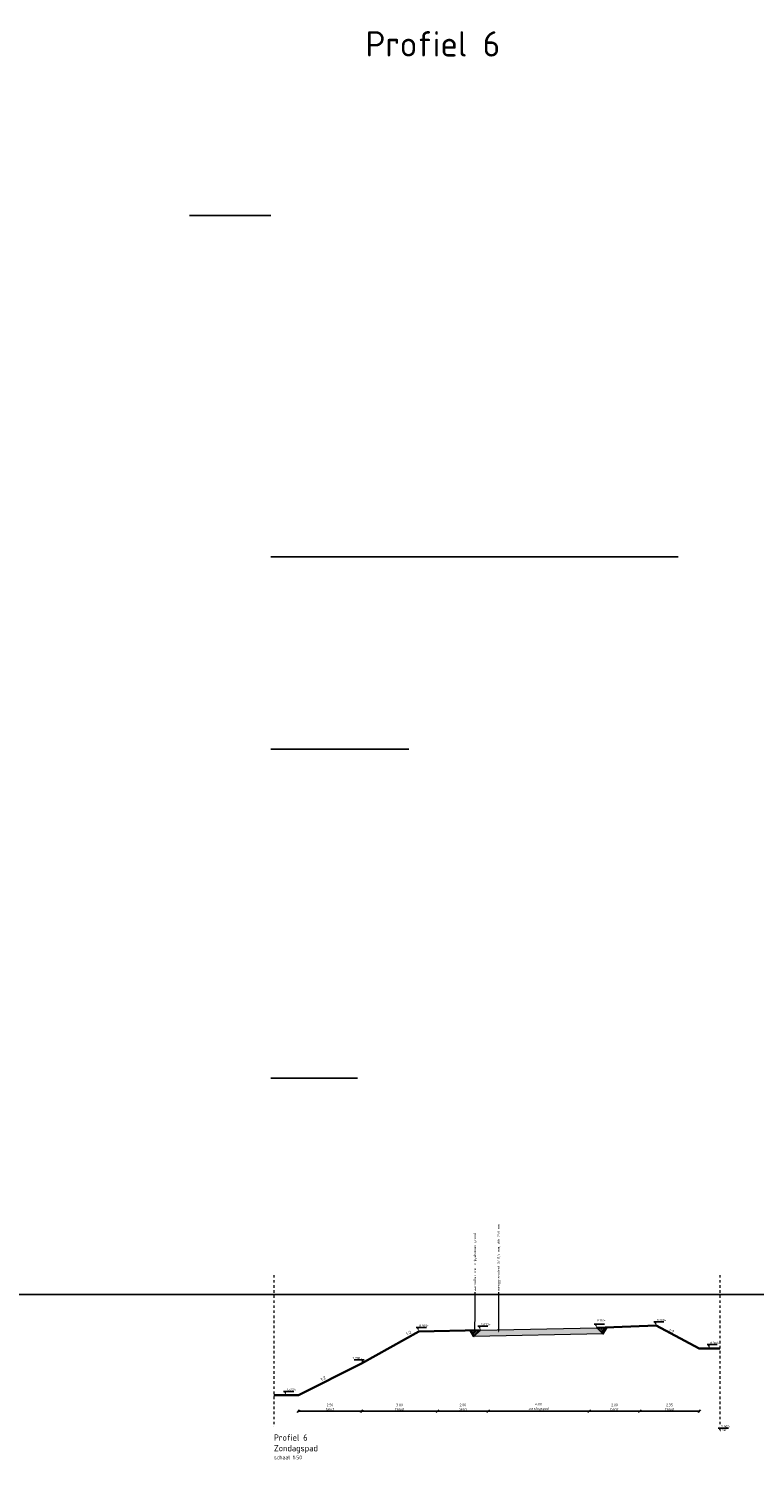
# Model space of a CAD drawing. Header units: metres. Extents: x 133 to 690, y 59 to 257.
# Tile 34 of 84: x 344 to 373, y 86 to 142. Entities that reach past the tile are written whole.
import ezdxf
from ezdxf import colors
from ezdxf.entities.mleader import LeaderData, LeaderLine
from ezdxf.math import Vec2, Vec3

# ---------------------------------------------------------------- set-up
doc = ezdxf.new("R2010")
doc.units = ezdxf.units.M
doc.header["$LTSCALE"] = 0.05
doc.linetypes.add('HIDDEN', pattern=[9.525, 6.35, -3.175])
doc.linetypes.add('XX-AFBREEK', pattern=[7, 4, -1, 1, -1])
for name, color, linetype, lineweight in [('N-WE-GW-GRONDWERKLIJN-GD', 1, 'Continuous', 30), ('N-WE-GW-MAAIVELD-GD', 90, 'HIDDEN', 35), ('N-WE-GW-SROND-AANVULLEN-AD-50', 11, 'Continuous', 18), ('N-WE-VH-VERHARDING_FUNDERING-AD-20', 10, 'Continuous', 18), ('N-WE-VH-VERHARDING_FUNDERING-GD', 1, 'Continuous', 15), ('X-XX-AL-AANPIJLING-T18', 10, 'Continuous', 15), ('X-XX-AL-AFBREEKLIJN-G', 7, 'XX-AFBREEK', 20), ('X-XX-AL-PEILMAAT-SD', 7, 'Continuous', 25), ('X-XX-AL-T18', 10, 'Continuous', 15), ('X-XX-AL-T25', 7, 'Continuous', 25)]:
    doc.layers.add(name, color=color, linetype=linetype, lineweight=lineweight)
doc.layers.add('TL00_HULPLAAG', color=211, linetype='Continuous', plot=False)
doc.layers.add('TM00_MAATVOERING', color=1, linetype='Continuous')
doc.styles.add('NLCS-ISO', font='NLCS-ISO.ttf')
doc.styles.add('NLCS-ISO-M200-T25', font='NLCS-ISO.ttf', dxfattribs={"height": 0.5})
doc.styles.add('NLCS-ISO-M50-T18', font='NLCS-ISO.ttf', dxfattribs={"height": 0.09})
doc.styles.add('NLCS-ISO-M50-T25', font='NLCS-ISO.ttf', dxfattribs={"height": 0.125})
doc.linetypes.add('GW-MAAIVELD', pattern='A,12,[40,NLCS.SHX,S=1,R=0,X=0,Y=-0.5],12', length=24)
doc.dimstyles.new('NLCS RODOR-DIM-050', dxfattribs={"dimscale": 0.05, "dimtxt": 2, "dimasz": 2, "dimexe": 1.25, "dimexo": 0.625, "dimtad": 1, "dimzin": 1, "dimdsep": 46, "dimtxsty": 'NLCS-ISO', "dimblk": 'OBLIQUE', "dimcen": 0, "dimse1": 1, "dimse2": 1, "dimclrd": 256, "dimclre": 1, "dimclrt": 256, "dimadec": 0, "dimazin": 0, "dimtfac": 1, "dimtmove": 2, "dimatfit": 3, "dimfxl": 1, "dimtolj": 1, "dimtzin": 0, "dimlwd": -1, "dimlwe": -1, "dimarcsym": 0})
pattern_1 = [(45, (0, 0), (-0.035355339, 0.035355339), [])]

# ---------------------------------------------------------------- blocks, each defined once
blk = doc.blocks.new('SAL-PEILMAAT_INFRACAD_R01-SOD')
blk.add_line((-2, 3), (6, 3))
blk.add_solid([(-2, 3), (0, 3), (0, 0)])
at = {"style": 'NLCS-ISO'}
for tag, p in [('...', (0.4, 3.4)), ('REF', (0.4, 0.8))]:
    blk.add_attdef(tag, p, '', height=1.8, dxfattribs=at)
blk = doc.blocks.new('SAL-PEILMAAT_INFRACAD_H01-SOD')
blk.add_line((-2, 3), (6, 3))
blk.add_solid([(-2, 3), (0, 3), (0, 0)])
at = {"style": 'NLCS-ISO'}
blk.add_attdef('...', (0.4, 3.4), '', height=1.8, dxfattribs=at)
blk = doc.blocks.new('_Oblique')
at = {"color": 0, "linetype": 'ByBlock', "lineweight": -2}
blk.add_line((-0.5, -0.5), (0.5, 0.5), dxfattribs=at)
blk = doc.blocks.new('*D90')
at = {"layer": 'Defpoints', "color": 0, "transparency": 16777216}
for p in [(355.005, 87.694), (357.505, 87.694), (357.505, 87.694)]:
    blk.add_point(p, dxfattribs=at)
at = {"layer": 'TM00_MAATVOERING', "transparency": 16777216}
blk.add_line((355.005, 87.694), (357.505, 87.694), dxfattribs=at)
at = {"layer": 'TM00_MAATVOERING', "transparency": 16777216, "xscale": 0.1, "yscale": 0.1, "zscale": 0.1, "rotation": 180}
blk.add_blockref('_Oblique', (355.005, 87.694), dxfattribs=at)
at = {"layer": 'TM00_MAATVOERING', "transparency": 16777216, "xscale": 0.1, "yscale": 0.1, "zscale": 0.1}
blk.add_blockref('_Oblique', (357.505, 87.694), dxfattribs=at)
at = {"layer": 'TM00_MAATVOERING', "transparency": 16777216, "insert": (356.255, 87.858), "char_height": 0.1, "attachment_point": 5, "style": 'NLCS-ISO'}
blk.add_mtext('\\A1;2.50\\Ptalud', dxfattribs=at)
blk = doc.blocks.new('*D91')
at = {"layer": 'Defpoints', "color": 0, "transparency": 16777216}
for p in [(357.505, 87.694), (360.505, 87.694), (360.505, 87.694)]:
    blk.add_point(p, dxfattribs=at)
at = {"layer": 'TM00_MAATVOERING', "transparency": 16777216}
blk.add_line((357.505, 87.694), (360.505, 87.694), dxfattribs=at)
at = {"layer": 'TM00_MAATVOERING', "transparency": 16777216, "xscale": 0.1, "yscale": 0.1, "zscale": 0.1, "rotation": 180}
blk.add_blockref('_Oblique', (357.505, 87.694), dxfattribs=at)
at = {"layer": 'TM00_MAATVOERING', "transparency": 16777216, "xscale": 0.1, "yscale": 0.1, "zscale": 0.1}
blk.add_blockref('_Oblique', (360.505, 87.694), dxfattribs=at)
at = {"layer": 'TM00_MAATVOERING', "transparency": 16777216, "insert": (359.005, 87.858), "char_height": 0.1, "attachment_point": 5, "style": 'NLCS-ISO'}
blk.add_mtext('\\A1;3.00\\Ptalud', dxfattribs=at)
blk = doc.blocks.new('*D92')
at = {"layer": 'Defpoints', "color": 0, "transparency": 16777216}
for p in [(360.505, 87.694), (362.505, 87.694), (362.505, 87.694)]:
    blk.add_point(p, dxfattribs=at)
at = {"layer": 'TM00_MAATVOERING', "transparency": 16777216}
blk.add_line((360.505, 87.694), (362.505, 87.694), dxfattribs=at)
at = {"layer": 'TM00_MAATVOERING', "transparency": 16777216, "xscale": 0.1, "yscale": 0.1, "zscale": 0.1, "rotation": 180}
blk.add_blockref('_Oblique', (360.505, 87.694), dxfattribs=at)
at = {"layer": 'TM00_MAATVOERING', "transparency": 16777216, "xscale": 0.1, "yscale": 0.1, "zscale": 0.1}
blk.add_blockref('_Oblique', (362.505, 87.694), dxfattribs=at)
at = {"layer": 'TM00_MAATVOERING', "transparency": 16777216, "insert": (361.505, 87.858), "char_height": 0.1, "attachment_point": 5, "style": 'NLCS-ISO'}
blk.add_mtext('\\A1;2.00\\Pberm', dxfattribs=at)
blk = doc.blocks.new('*D93')
at = {"layer": 'Defpoints', "color": 0, "transparency": 16777216}
for p in [(362.505, 87.694), (366.505, 87.694), (366.505, 87.694)]:
    blk.add_point(p, dxfattribs=at)
at = {"layer": 'TM00_MAATVOERING', "transparency": 16777216}
blk.add_line((362.505, 87.694), (366.505, 87.694), dxfattribs=at)
at = {"layer": 'TM00_MAATVOERING', "transparency": 16777216, "xscale": 0.1, "yscale": 0.1, "zscale": 0.1, "rotation": 180}
blk.add_blockref('_Oblique', (362.505, 87.694), dxfattribs=at)
at = {"layer": 'TM00_MAATVOERING', "transparency": 16777216, "xscale": 0.1, "yscale": 0.1, "zscale": 0.1}
blk.add_blockref('_Oblique', (366.505, 87.694), dxfattribs=at)
at = {"layer": 'TM00_MAATVOERING', "transparency": 16777216, "insert": (364.505, 87.873), "char_height": 0.1, "attachment_point": 5, "style": 'NLCS-ISO'}
blk.add_mtext('\\A1;4.00\\Pzondagspad', dxfattribs=at)
blk = doc.blocks.new('*D94')
at = {"layer": 'Defpoints', "color": 0, "transparency": 16777216}
for p in [(366.505, 87.694), (368.505, 87.694), (368.505, 87.694)]:
    blk.add_point(p, dxfattribs=at)
at = {"layer": 'TM00_MAATVOERING', "transparency": 16777216}
blk.add_line((366.505, 87.694), (368.505, 87.694), dxfattribs=at)
at = {"layer": 'TM00_MAATVOERING', "transparency": 16777216, "xscale": 0.1, "yscale": 0.1, "zscale": 0.1, "rotation": 180}
blk.add_blockref('_Oblique', (366.505, 87.694), dxfattribs=at)
at = {"layer": 'TM00_MAATVOERING', "transparency": 16777216, "xscale": 0.1, "yscale": 0.1, "zscale": 0.1}
blk.add_blockref('_Oblique', (368.505, 87.694), dxfattribs=at)
at = {"layer": 'TM00_MAATVOERING', "transparency": 16777216, "insert": (367.505, 87.858), "char_height": 0.1, "attachment_point": 5, "style": 'NLCS-ISO'}
blk.add_mtext('\\A1;2.00\\Pberm', dxfattribs=at)
blk = doc.blocks.new('*D95')
at = {"layer": 'Defpoints', "color": 0, "transparency": 16777216}
for p in [(368.505, 87.694), (370.855, 87.694), (370.855, 87.694)]:
    blk.add_point(p, dxfattribs=at)
at = {"layer": 'TM00_MAATVOERING', "transparency": 16777216}
blk.add_line((368.505, 87.694), (370.855, 87.694), dxfattribs=at)
at = {"layer": 'TM00_MAATVOERING', "transparency": 16777216, "xscale": 0.1, "yscale": 0.1, "zscale": 0.1, "rotation": 180}
blk.add_blockref('_Oblique', (368.505, 87.694), dxfattribs=at)
at = {"layer": 'TM00_MAATVOERING', "transparency": 16777216, "xscale": 0.1, "yscale": 0.1, "zscale": 0.1}
blk.add_blockref('_Oblique', (370.855, 87.694), dxfattribs=at)
at = {"layer": 'TM00_MAATVOERING', "transparency": 16777216, "insert": (369.68, 87.858), "char_height": 0.1, "attachment_point": 5, "style": 'NLCS-ISO'}
blk.add_mtext('\\A1;2.35\\Ptalud', dxfattribs=at)

msp = doc.modelspace()

# ---------------------------------------------------------------- hatches: boundary and pattern name
at = {"layer": 'N-WE-GW-SROND-AANVULLEN-AD-50'}
h = msp.add_hatch(dxfattribs=at)
h.set_pattern_fill('AGW-WERK_AANVULLEN', color=256, scale=0.01, pattern_type=2)
h.set_pattern_definition(pattern_1)
h.paths.add_polyline_path([(362.2, 90.9), (361.798, 90.9), (361.945, 90.645)])
h = msp.add_hatch(dxfattribs=at)
h.set_pattern_fill('AGW-WERK_AANVULLEN', color=256, scale=0.01, pattern_type=2)
h.set_pattern_definition(pattern_1)
h.paths.add_polyline_path([(367.196, 91.005), (366.803, 90.991), (367.047, 90.747)])
at = {"layer": 'N-WE-VH-VERHARDING_FUNDERING-AD-20', "ltscale": 0.5}
h = msp.add_hatch(dxfattribs=at)
h.set_pattern_fill('AR-CONC', color=256, scale=0.02, angle=50)
h.set_pattern_definition([(100, (0, 0), (0.101823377, 0.101823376), [0.015, -0.165]), (45, (0, 0), (-0.13308005, 0.07544202), [0.012, -0.132]), (150.451444, (0.00849, 0.00849), (-0.03125667, 0.177265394), [0.01274804, -0.14022842]), (96.1842, (-0.03064, 0.02571), (0.162560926, 0.14223211), [0.0225, -0.2475]), (146.635635, (-0.0171, 0.03756), (-0.0290858, 0.26842879), [0.01912207, -0.21034275]), (41.184164, (-0.03064, 0.02571), (-0.0290858, 0.26842879), [0.018, -0.198]), (71, (-0.01013, 0.0346), (0.138421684, 0.03969178), [0.015, -0.165]), (16, (-0.01013, 0.0346), (-0.079819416, 0.130501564), [0.012, -0.132]), (121.451445, (0.00141, 0.03791), (0.058602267, 0.17019334), [0.01274804, -0.14022842]), (87.5, (0, 0), (-0.0494390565, 0.044659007), [0, -0.1304, 0, -0.134, 0, -0.1325]), (57.5, (0, 0), (-0.026607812, 0.091009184), [0, -0.0764, 0, -0.1274, 0, -0.0505]), (17.5, (-0.02867, -0.034166), (0.0720824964, 0.078886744), [0, -0.05, 0, -0.156, 0, -0.207]), (7.5, (-0.04152, -0.04949), (0.059635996, 0.102218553), [0, -0.065, 0, -0.1036, 0, -0.147])])
h.paths.add_polyline_path([(366.803, 90.991), (362.2, 90.9), (361.945, 90.645), (367.047, 90.747)])

# ---------------------------------------------------------------- linework, layer by layer
at = {"layer": 'N-WE-GW-GRONDWERKLIJN-GD', "flags": 128}
for points in [[(361.945, 90.645), (361.798, 90.9)], [(367.047, 90.747), (367.196, 91.005)]]:
    msp.add_lwpolyline(points, dxfattribs=at)
at = {"layer": 'N-WE-GW-MAAIVELD-GD', "linetype": 'GW-MAAIVELD', "flags": 128}
for points in [[(366.803, 90.991), (369.153, 91.076), (370.855, 90.176), (371.672, 90.176)], [(354.038, 88.326), (355.005, 88.326), (357.505, 89.576), (359.767, 90.85), (362.2, 90.9)]]:
    msp.add_lwpolyline(points, dxfattribs=at)
at = {"layer": 'N-WE-VH-VERHARDING_FUNDERING-GD', "ltscale": 0.2}
msp.add_lwpolyline([(367.047, 90.747), (361.945, 90.645), (362.2, 90.9), (366.803, 90.991)], close=True, dxfattribs=at)
at = {"layer": 'TL00_HULPLAAG', "flags": 128}
for points in [[(353.919, 134.957), (350.696, 134.957)], [(353.919, 121.457), (370.016, 121.457)], [(353.919, 113.857), (359.377, 113.857)], [(353.919, 100.857), (357.342, 100.857)], [(332.651, 92.313), (379.134, 92.313)]]:
    msp.add_lwpolyline(points, dxfattribs=at)
for points in [[(362.2, 90.9), (361.798, 90.9), (361.945, 90.645)], [(367.196, 91.005), (366.803, 90.991), (367.047, 90.747)]]:
    msp.add_lwpolyline(points, close=True, dxfattribs=at)
at = {"layer": 'X-XX-AL-AFBREEKLIJN-G', "ltscale": 0.5, "flags": 128}
for points in [[(354.038, 93.076), (354.038, 87.076)], [(371.672, 93.076), (371.672, 87.076)]]:
    msp.add_lwpolyline(points, dxfattribs=at)

# ---------------------------------------------------------------- block references
at = {"layer": 'X-XX-AL-PEILMAAT-SD', "xscale": 0.05, "yscale": 0.05, "zscale": 0.05}
for name, p, values in [('SAL-PEILMAAT_INFRACAD_H01-SOD', (359.767, 90.856), {'...': '8.980+'}), ('SAL-PEILMAAT_INFRACAD_H01-SOD', (362.2, 90.906), {'...': '9.030+'}), ('SAL-PEILMAAT_INFRACAD_H01-SOD', (369.153, 91.076), {'...': '9.200+'}), ('SAL-PEILMAAT_INFRACAD_H01-SOD', (371.264, 90.176), {'...': '8.300+'}), ('SAL-PEILMAAT_INFRACAD_H01-SOD', (354.521, 88.326), {'...': '6.450+'}), ('SAL-PEILMAAT_INFRACAD_R01-SOD', (371.704, 86.876), {'...': '5.000+', 'REF': 'Ref'})]:
    msp.add_blockref(name, p, dxfattribs=at).add_auto_attribs(values)
at = {"layer": 'X-XX-AL-PEILMAAT-SD'}
ref = msp.add_blockref('SAL-PEILMAAT_INFRACAD_H01-SOD', (366.803, 90.986), dxfattribs=dict(at, xscale=0.05, yscale=0.05, zscale=0.05))
ref.add_attrib('...', '9.110+', (366.803, 91.241), dxfattribs={"layer": '0', "height": 0.09, "style": 'NLCS-ISO'})
ref = msp.add_blockref('SAL-PEILMAAT_INFRACAD_H01-SOD', (357.505, 89.576), dxfattribs=dict(at, xscale=-0.05, yscale=0.05, zscale=0.05))
ref.add_attrib('...', '7.700+', (357.143, 89.746), dxfattribs={"layer": '0', "height": 0.09, "style": 'NLCS-ISO'})

# ---------------------------------------------------------------- texts
at = {"layer": 'TL00_HULPLAAG', "insert": (357.659, 142.237), "char_height": 1, "attachment_point": 1, "style": 'NLCS-ISO-M200-T25'}
msp.add_mtext_dynamic_manual_height_columns('Profiel 6', width=25.65383, gutter_width=2.5, heights=[0], dxfattribs=at)
at = {"layer": 'X-XX-AL-T18', "insert": (354.038, 86.776), "char_height": 0.25, "width": 5.84136, "attachment_point": 1, "style": 'NLCS-ISO-M50-T18'}
msp.add_mtext('{\\C4;Profiel 6\\PZondagspad\\P\\H0.6x;\\C3;schaal 1:50}', dxfattribs=at)
at = {"layer": 'X-XX-AL-T25', "char_height": 0.125, "attachment_point": 1, "style": 'NLCS-ISO-M50-T25'}
for insert, rotation in [((359.13, 90.734), 27.4959), ((369.574, 91.019), 335.2519), ((355.751, 88.932), 27.4959)]:
    msp.add_mtext_dynamic_manual_height_columns('\\pxi-3,l4,t4;1:2', width=0.83247, gutter_width=0.625, heights=[0], dxfattribs=dict(at, insert=insert, rotation=rotation))

# ---------------------------------------------------------------- dimensions: what is measured, and where the dimension line sits
at = {"layer": 'TM00_MAATVOERING'}
for base, p1, p2, text, picture, middle in [((357.505, 87.694), (355.005, 87.694), (357.505, 87.694), '<>\\Ptalud', '*D90', (356.255, 87.858)), ((360.505, 87.694), (357.505, 87.694), (360.505, 87.694), '<>\\Ptalud', '*D91', (359.005, 87.858)), ((362.505, 87.694), (360.505, 87.694), (362.505, 87.694), '<>\\Pberm', '*D92', (361.505, 87.858)), ((366.505, 87.694), (362.505, 87.694), (366.505, 87.694), '<>\\Pzondagspad', '*D93', (364.505, 87.873)), ((368.505, 87.694), (366.505, 87.694), (368.505, 87.694), '<>\\Pberm', '*D94', (367.505, 87.858)), ((370.855, 87.694), (368.505, 87.694), (370.855, 87.694), '<>\\Ptalud', '*D95', (369.68, 87.858))]:
    dim = msp.add_linear_dim(base=base, p1=p1, p2=p2, text=text, dimstyle='NLCS RODOR-DIM-050', dxfattribs=at)
    dim.commit()
    dim.dimension.update_dxf_attribs({"geometry": picture, "text_midpoint": middle})

# ---------------------------------------------------------------- leaders
at = {"layer": 'X-XX-AL-AANPIJLING-T18'}
ml = msp.add_multileader_mtext('Standard', dxfattribs=at)
ml.set_content('{\\C2;aanvullen met vrijgekomen grond}', color=256, style='NLCS-ISO-M50-T25')
ml.set_leader_properties(color=256, linetype='ByLayer', lineweight=-1)
ml.build(insert=Vec2(0, 0))
ml.multileader.update_dxf_attribs({"text_right_attachment_type": 5, "dogleg_length": 0.045, "arrow_head_size": 0.09})
ctx = ml.context
ctx.base_point, ctx.char_height, ctx.arrow_head_size, ctx.landing_gap_size, ctx.plane_origin, ctx.plane_x_axis, ctx.plane_y_axis = Vec3(361.991, 92.403), 0.1, 0.09, 0.045, Vec3(361.991, 88.83), Vec3(0, 1), Vec3(-1, 0)
ctx.right_attachment = 5
notes = []
notes.append((ctx, [(0, (1, 1, 0), (361.991, 92.313), (0, 1), 0.09, [(0, [(361.984, 90.77), (361.991, 91.614)], 0, [])])]))
ctx.mtext.insert, ctx.mtext.text_direction, ctx.mtext.rotation, ctx.mtext.width, ctx.mtext.flow_direction = Vec3(361.926, 92.448), Vec3(0, 1), 1.570796, 4.16489, 5
ml = msp.add_multileader_mtext('Standard', dxfattribs=at)
ml.set_content('{\\C2;menggranulaat 0/31,5 mm, dik 250 mm}', color=256, style='NLCS-ISO-M50-T25')
ml.set_leader_properties(color=256, linetype='ByLayer', lineweight=-1)
ml.build(insert=Vec2(0, 0))
ml.multileader.update_dxf_attribs({"text_right_attachment_type": 5, "dogleg_length": 0.045, "arrow_head_size": 0.09})
ctx = ml.context
ctx.base_point, ctx.char_height, ctx.arrow_head_size, ctx.landing_gap_size, ctx.plane_origin, ctx.plane_x_axis, ctx.plane_y_axis = Vec3(362.932, 92.403), 0.1, 0.09, 0.045, Vec3(362.932, 88.83), Vec3(0, 1), Vec3(-1, 0)
ctx.right_attachment = 5
notes.append((ctx, [(0, (1, 1, 0), (362.932, 92.313), (0, 1), 0.09, [(0, [(362.925, 90.77), (362.932, 91.614)], 0, [])])]))
ctx.mtext.insert, ctx.mtext.text_direction, ctx.mtext.rotation, ctx.mtext.width, ctx.mtext.flow_direction = Vec3(362.867, 92.448), Vec3(0, 1), 1.570796, 4.16489, 5
for ctx, leaders in notes:
    for number, flags, end, landing, length, lines in leaders:
        leader = LeaderData()
        leader.index, (leader.has_last_leader_line, leader.has_dogleg_vector, leader.attachment_direction) = number, flags
        leader.last_leader_point, leader.dogleg_vector, leader.dogleg_length = Vec3(end), Vec3(landing), length
        for number, points, colour, breaks in lines:
            line = LeaderLine()
            line.index, line.vertices, line.color, line.breaks = number, Vec3.list(points), colors.encode_raw_color(colour), breaks
            leader.lines.append(line)
        ctx.leaders.append(leader)

doc.saveas('drawing.dxf')
